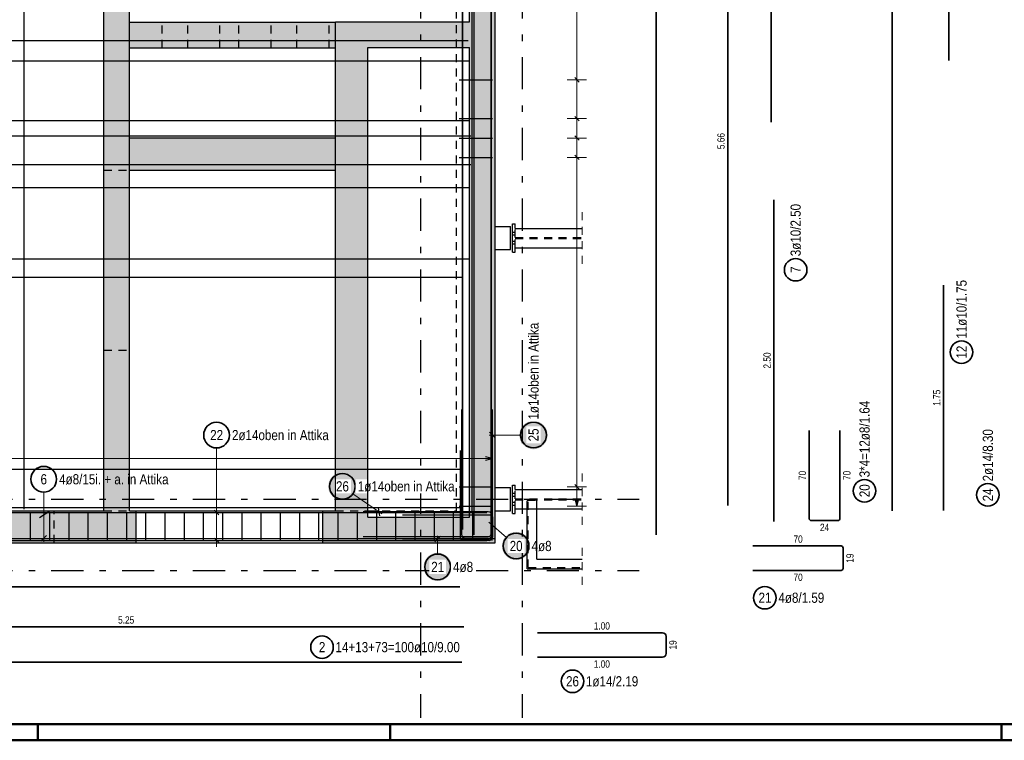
# Model space of a CAD drawing. Header units: millimetres. Extents: x 0 to 61.4, y -43.3 to 42.
# Tile 13 of 21: x 15.7 to 31, y 0 to 11.2. Entities that reach past the tile are written whole.
import ezdxf

# ---------------------------------------------------------------- set-up
doc = ezdxf.new("R2010")
doc.units = ezdxf.units.MM
doc.linetypes.add('DASHDOTX2', pattern=[2, 1, -0.5, 0, -0.5])
doc.linetypes.add('HIDDEN', pattern=[0.375, 0.25, -0.125])
for name, color, linetype, lineweight in [('Achsen', 7, 'Continuous', 20), ('Geschnittene Kanten', 7, 'Continuous', 20), ('Schraffuren', 7, 'Continuous', 20)]:
    doc.layers.add(name, color=color, linetype=linetype, lineweight=lineweight)
doc.styles.add('Arial Narrow', font='ARIALN.TTF')

msp = doc.modelspace()

# ---------------------------------------------------------------- hatches: boundary and pattern name
at = {"lineweight": 25, "true_color": 0xffffff}
for points in [[(23.895, 4.745), (23.895, 4.753), (23.895, 4.76), (23.894, 4.768), (23.893, 4.775), (23.892, 4.783), (23.891, 4.791), (23.889, 4.798), (23.887, 4.806), (23.885, 4.813), (23.882, 4.82), (23.879, 4.827), (23.876, 4.834), (23.873, 4.841), (23.87, 4.848), (23.866, 4.855), (23.862, 4.861), (23.858, 4.868), (23.853, 4.874), (23.849, 4.88), (23.844, 4.886), (23.839, 4.892), (23.834, 4.898), (23.828, 4.903), (23.823, 4.908), (23.817, 4.913), (23.811, 4.918), (23.805, 4.923), (23.798, 4.927), (23.792, 4.931), (23.785, 4.935), (23.779, 4.939), (23.772, 4.943), (23.765, 4.946), (23.758, 4.949), (23.751, 4.952), (23.743, 4.954), (23.736, 4.956), (23.729, 4.958), (23.721, 4.96), (23.714, 4.962), (23.706, 4.963), (23.698, 4.964), (23.691, 4.964), (23.683, 4.965), (23.675, 4.965), (23.668, 4.965), (23.66, 4.964), (23.652, 4.964), (23.645, 4.963), (23.637, 4.962), (23.63, 4.96), (23.622, 4.958), (23.615, 4.956), (23.607, 4.954), (23.6, 4.952), (23.593, 4.949), (23.586, 4.946), (23.579, 4.943), (23.572, 4.939), (23.565, 4.935), (23.559, 4.931), (23.552, 4.927), (23.546, 4.923), (23.54, 4.918), (23.534, 4.913), (23.528, 4.908), (23.523, 4.903), (23.517, 4.898), (23.512, 4.892), (23.507, 4.886), (23.502, 4.88), (23.497, 4.874), (23.493, 4.868), (23.489, 4.861), (23.485, 4.855), (23.481, 4.848), (23.478, 4.841), (23.474, 4.834), (23.471, 4.827), (23.469, 4.82), (23.466, 4.813), (23.464, 4.806), (23.462, 4.798), (23.46, 4.791), (23.459, 4.783), (23.458, 4.775), (23.457, 4.768), (23.456, 4.76), (23.456, 4.753), (23.455, 4.745), (23.456, 4.737), (23.456, 4.73), (23.457, 4.722), (23.458, 4.714), (23.459, 4.707), (23.46, 4.699), (23.462, 4.692), (23.464, 4.684), (23.466, 4.677), (23.469, 4.67), (23.471, 4.662), (23.474, 4.655), (23.478, 4.648), (23.481, 4.642), (23.485, 4.635), (23.489, 4.628), (23.493, 4.622), (23.497, 4.616), (23.502, 4.609), (23.507, 4.603), (23.512, 4.598), (23.517, 4.592), (23.523, 4.587), (23.528, 4.581), (23.534, 4.576), (23.54, 4.572), (23.546, 4.567), (23.552, 4.562), (23.559, 4.558), (23.565, 4.554), (23.572, 4.551), (23.579, 4.547), (23.586, 4.544), (23.593, 4.541), (23.6, 4.538), (23.607, 4.536), (23.615, 4.533), (23.622, 4.531), (23.63, 4.53), (23.637, 4.528), (23.645, 4.527), (23.652, 4.526), (23.66, 4.525), (23.668, 4.525), (23.675, 4.525), (23.683, 4.525), (23.691, 4.525), (23.698, 4.526), (23.706, 4.527), (23.714, 4.528), (23.721, 4.53), (23.729, 4.531), (23.736, 4.533), (23.743, 4.536), (23.751, 4.538), (23.758, 4.541), (23.765, 4.544), (23.772, 4.547), (23.779, 4.551), (23.785, 4.554), (23.792, 4.558), (23.798, 4.562), (23.805, 4.567), (23.811, 4.572), (23.817, 4.576), (23.823, 4.581), (23.828, 4.587), (23.834, 4.592), (23.839, 4.598), (23.844, 4.603), (23.849, 4.609), (23.853, 4.616), (23.858, 4.622), (23.862, 4.628), (23.866, 4.635), (23.87, 4.642), (23.873, 4.648), (23.876, 4.655), (23.879, 4.662), (23.882, 4.67), (23.885, 4.677), (23.887, 4.684), (23.889, 4.692), (23.891, 4.699), (23.892, 4.707), (23.893, 4.714), (23.894, 4.722), (23.895, 4.73)], [(20.925, 3.947), (20.925, 3.955), (20.925, 3.962), (20.924, 3.97), (20.923, 3.978), (20.922, 3.985), (20.921, 3.993), (20.919, 4), (20.917, 4.008), (20.915, 4.015), (20.912, 4.022), (20.909, 4.029), (20.906, 4.036), (20.903, 4.043), (20.9, 4.05), (20.896, 4.057), (20.892, 4.063), (20.888, 4.07), (20.883, 4.076), (20.879, 4.082), (20.874, 4.088), (20.869, 4.094), (20.864, 4.1), (20.858, 4.105), (20.853, 4.11), (20.847, 4.115), (20.841, 4.12), (20.835, 4.125), (20.828, 4.129), (20.822, 4.133), (20.815, 4.137), (20.809, 4.141), (20.802, 4.145), (20.795, 4.148), (20.788, 4.151), (20.781, 4.154), (20.773, 4.156), (20.766, 4.158), (20.759, 4.16), (20.751, 4.162), (20.744, 4.164), (20.736, 4.165), (20.728, 4.166), (20.721, 4.166), (20.713, 4.167), (20.705, 4.167), (20.698, 4.167), (20.69, 4.166), (20.682, 4.166), (20.675, 4.165), (20.667, 4.164), (20.66, 4.162), (20.652, 4.16), (20.645, 4.158), (20.637, 4.156), (20.63, 4.154), (20.623, 4.151), (20.616, 4.148), (20.609, 4.145), (20.602, 4.141), (20.595, 4.137), (20.589, 4.133), (20.582, 4.129), (20.576, 4.125), (20.57, 4.12), (20.564, 4.115), (20.558, 4.11), (20.553, 4.105), (20.547, 4.1), (20.542, 4.094), (20.537, 4.088), (20.532, 4.082), (20.527, 4.076), (20.523, 4.07), (20.519, 4.063), (20.515, 4.057), (20.511, 4.05), (20.508, 4.043), (20.504, 4.036), (20.501, 4.029), (20.499, 4.022), (20.496, 4.015), (20.494, 4.008), (20.492, 4), (20.49, 3.993), (20.489, 3.985), (20.488, 3.978), (20.487, 3.97), (20.486, 3.962), (20.486, 3.955), (20.485, 3.947), (20.486, 3.939), (20.486, 3.932), (20.487, 3.924), (20.488, 3.916), (20.489, 3.909), (20.49, 3.901), (20.492, 3.894), (20.494, 3.886), (20.496, 3.879), (20.499, 3.872), (20.501, 3.864), (20.504, 3.857), (20.508, 3.85), (20.511, 3.844), (20.515, 3.837), (20.519, 3.83), (20.523, 3.824), (20.527, 3.818), (20.532, 3.811), (20.537, 3.805), (20.542, 3.8), (20.547, 3.794), (20.553, 3.789), (20.558, 3.783), (20.564, 3.778), (20.57, 3.774), (20.576, 3.769), (20.582, 3.765), (20.589, 3.76), (20.595, 3.756), (20.602, 3.753), (20.609, 3.749), (20.616, 3.746), (20.623, 3.743), (20.63, 3.74), (20.637, 3.738), (20.645, 3.735), (20.652, 3.733), (20.66, 3.732), (20.667, 3.73), (20.675, 3.729), (20.682, 3.728), (20.69, 3.727), (20.698, 3.727), (20.705, 3.727), (20.713, 3.727), (20.721, 3.727), (20.728, 3.728), (20.736, 3.729), (20.744, 3.73), (20.751, 3.732), (20.759, 3.733), (20.766, 3.735), (20.773, 3.738), (20.781, 3.74), (20.788, 3.743), (20.795, 3.746), (20.802, 3.749), (20.809, 3.753), (20.815, 3.756), (20.822, 3.76), (20.828, 3.765), (20.835, 3.769), (20.841, 3.774), (20.847, 3.778), (20.853, 3.783), (20.858, 3.789), (20.864, 3.794), (20.869, 3.8), (20.874, 3.805), (20.879, 3.811), (20.883, 3.818), (20.888, 3.824), (20.892, 3.83), (20.896, 3.837), (20.9, 3.844), (20.903, 3.85), (20.906, 3.857), (20.909, 3.864), (20.912, 3.872), (20.915, 3.879), (20.917, 3.886), (20.919, 3.894), (20.921, 3.901), (20.922, 3.909), (20.923, 3.916), (20.924, 3.924), (20.925, 3.932)], [(23.625, 3.021), (23.624, 3.028), (23.624, 3.036), (23.623, 3.044), (23.622, 3.051), (23.621, 3.059), (23.62, 3.066), (23.618, 3.074), (23.616, 3.081), (23.614, 3.089), (23.611, 3.096), (23.609, 3.103), (23.606, 3.11), (23.602, 3.117), (23.599, 3.124), (23.595, 3.131), (23.591, 3.137), (23.587, 3.144), (23.583, 3.15), (23.578, 3.156), (23.573, 3.162), (23.568, 3.168), (23.563, 3.173), (23.557, 3.179), (23.552, 3.184), (23.546, 3.189), (23.54, 3.194), (23.534, 3.199), (23.528, 3.203), (23.521, 3.207), (23.515, 3.211), (23.508, 3.215), (23.501, 3.218), (23.494, 3.222), (23.487, 3.225), (23.48, 3.227), (23.473, 3.23), (23.465, 3.232), (23.458, 3.234), (23.45, 3.236), (23.443, 3.237), (23.435, 3.238), (23.428, 3.239), (23.42, 3.24), (23.412, 3.24), (23.405, 3.241), (23.397, 3.24), (23.389, 3.24), (23.382, 3.239), (23.374, 3.238), (23.366, 3.237), (23.359, 3.236), (23.351, 3.234), (23.344, 3.232), (23.337, 3.23), (23.329, 3.227), (23.322, 3.225), (23.315, 3.222), (23.308, 3.218), (23.301, 3.215), (23.295, 3.211), (23.288, 3.207), (23.282, 3.203), (23.275, 3.199), (23.269, 3.194), (23.263, 3.189), (23.257, 3.184), (23.252, 3.179), (23.246, 3.173), (23.241, 3.168), (23.236, 3.162), (23.231, 3.156), (23.227, 3.15), (23.222, 3.144), (23.218, 3.137), (23.214, 3.131), (23.21, 3.124), (23.207, 3.117), (23.204, 3.11), (23.201, 3.103), (23.198, 3.096), (23.195, 3.089), (23.193, 3.081), (23.191, 3.074), (23.189, 3.066), (23.188, 3.059), (23.187, 3.051), (23.186, 3.044), (23.185, 3.036), (23.185, 3.028), (23.185, 3.021), (23.185, 3.013), (23.185, 3.005), (23.186, 2.998), (23.187, 2.99), (23.188, 2.982), (23.189, 2.975), (23.191, 2.967), (23.193, 2.96), (23.195, 2.953), (23.198, 2.945), (23.201, 2.938), (23.204, 2.931), (23.207, 2.924), (23.21, 2.917), (23.214, 2.911), (23.218, 2.904), (23.222, 2.898), (23.227, 2.891), (23.231, 2.885), (23.236, 2.879), (23.241, 2.873), (23.246, 2.868), (23.252, 2.862), (23.257, 2.857), (23.263, 2.852), (23.269, 2.847), (23.275, 2.843), (23.282, 2.838), (23.288, 2.834), (23.295, 2.83), (23.301, 2.826), (23.308, 2.823), (23.315, 2.82), (23.322, 2.817), (23.329, 2.814), (23.337, 2.811), (23.344, 2.809), (23.351, 2.807), (23.359, 2.805), (23.366, 2.804), (23.374, 2.803), (23.382, 2.802), (23.389, 2.801), (23.397, 2.801), (23.405, 2.801), (23.412, 2.801), (23.42, 2.801), (23.428, 2.802), (23.435, 2.803), (23.443, 2.804), (23.45, 2.805), (23.458, 2.807), (23.465, 2.809), (23.473, 2.811), (23.48, 2.814), (23.487, 2.817), (23.494, 2.82), (23.501, 2.823), (23.508, 2.826), (23.515, 2.83), (23.521, 2.834), (23.528, 2.838), (23.534, 2.843), (23.54, 2.847), (23.546, 2.852), (23.552, 2.857), (23.557, 2.862), (23.563, 2.868), (23.568, 2.873), (23.573, 2.879), (23.578, 2.885), (23.583, 2.891), (23.587, 2.898), (23.591, 2.904), (23.595, 2.911), (23.599, 2.917), (23.602, 2.924), (23.606, 2.931), (23.609, 2.938), (23.611, 2.945), (23.614, 2.953), (23.616, 2.96), (23.618, 2.967), (23.62, 2.975), (23.621, 2.982), (23.622, 2.99), (23.623, 2.998), (23.624, 3.005)], [(22.406, 2.695), (22.406, 2.703), (22.405, 2.711), (22.405, 2.718), (22.404, 2.726), (22.402, 2.733), (22.401, 2.741), (22.399, 2.748), (22.397, 2.756), (22.395, 2.763), (22.392, 2.77), (22.39, 2.778), (22.387, 2.785), (22.383, 2.792), (22.38, 2.799), (22.376, 2.805), (22.372, 2.812), (22.368, 2.818), (22.364, 2.825), (22.359, 2.831), (22.354, 2.837), (22.349, 2.842), (22.344, 2.848), (22.339, 2.853), (22.333, 2.859), (22.327, 2.864), (22.321, 2.869), (22.315, 2.873), (22.309, 2.878), (22.302, 2.882), (22.296, 2.886), (22.289, 2.889), (22.282, 2.893), (22.275, 2.896), (22.268, 2.899), (22.261, 2.902), (22.254, 2.904), (22.246, 2.907), (22.239, 2.909), (22.231, 2.91), (22.224, 2.912), (22.216, 2.913), (22.209, 2.914), (22.201, 2.915), (22.193, 2.915), (22.186, 2.915), (22.178, 2.915), (22.17, 2.915), (22.163, 2.914), (22.155, 2.913), (22.148, 2.912), (22.14, 2.91), (22.132, 2.909), (22.125, 2.907), (22.118, 2.904), (22.11, 2.902), (22.103, 2.899), (22.096, 2.896), (22.089, 2.893), (22.082, 2.889), (22.076, 2.886), (22.069, 2.882), (22.063, 2.878), (22.056, 2.873), (22.05, 2.869), (22.044, 2.864), (22.039, 2.859), (22.033, 2.853), (22.027, 2.848), (22.022, 2.842), (22.017, 2.837), (22.012, 2.831), (22.008, 2.825), (22.003, 2.818), (21.999, 2.812), (21.995, 2.805), (21.991, 2.799), (21.988, 2.792), (21.985, 2.785), (21.982, 2.778), (21.979, 2.77), (21.976, 2.763), (21.974, 2.756), (21.972, 2.748), (21.971, 2.741), (21.969, 2.733), (21.968, 2.726), (21.967, 2.718), (21.966, 2.711), (21.966, 2.703), (21.966, 2.695), (21.966, 2.688), (21.966, 2.68), (21.967, 2.672), (21.968, 2.665), (21.969, 2.657), (21.971, 2.649), (21.972, 2.642), (21.974, 2.635), (21.976, 2.627), (21.979, 2.62), (21.982, 2.613), (21.985, 2.606), (21.988, 2.599), (21.991, 2.592), (21.995, 2.585), (21.999, 2.579), (22.003, 2.572), (22.008, 2.566), (22.012, 2.56), (22.017, 2.554), (22.022, 2.548), (22.027, 2.542), (22.033, 2.537), (22.039, 2.532), (22.044, 2.527), (22.05, 2.522), (22.056, 2.517), (22.063, 2.513), (22.069, 2.509), (22.076, 2.505), (22.082, 2.501), (22.089, 2.497), (22.096, 2.494), (22.103, 2.491), (22.11, 2.489), (22.118, 2.486), (22.125, 2.484), (22.132, 2.482), (22.14, 2.48), (22.148, 2.479), (22.155, 2.477), (22.163, 2.476), (22.17, 2.476), (22.178, 2.475), (22.186, 2.475), (22.193, 2.475), (22.201, 2.476), (22.209, 2.476), (22.216, 2.477), (22.224, 2.479), (22.231, 2.48), (22.239, 2.482), (22.246, 2.484), (22.254, 2.486), (22.261, 2.489), (22.268, 2.491), (22.275, 2.494), (22.282, 2.497), (22.289, 2.501), (22.296, 2.505), (22.302, 2.509), (22.309, 2.513), (22.315, 2.517), (22.321, 2.522), (22.327, 2.527), (22.333, 2.532), (22.339, 2.537), (22.344, 2.542), (22.349, 2.548), (22.354, 2.554), (22.359, 2.56), (22.364, 2.566), (22.368, 2.572), (22.372, 2.579), (22.376, 2.585), (22.38, 2.592), (22.383, 2.599), (22.387, 2.606), (22.39, 2.613), (22.392, 2.62), (22.395, 2.627), (22.397, 2.635), (22.399, 2.642), (22.401, 2.649), (22.402, 2.657), (22.404, 2.665), (22.405, 2.672), (22.405, 2.68)]]:
    msp.add_hatch(color=7, dxfattribs=at).paths.add_polyline_path(points)
at = {"layer": 'Schraffuren', "lineweight": 13, "true_color": 0xd7ffd7}
for points in [[(17.399, 14.567), (17.399, 3.567), (16.999, 3.567), (16.999, 14.567)], [(23.08, 14.567), (23.08, 3.467), (22.68, 3.467), (22.68, 14.567)], [(21.099, 11.167), (21.099, 3.567), (20.599, 3.567), (20.599, 11.167)], [(22.68, 10.767), (21.099, 10.767), (21.099, 11.167), (22.68, 11.167)], [(20.598, 9.362), (20.598, 8.862), (17.399, 8.862), (17.399, 9.362)], [(17.501, 3.567), (17.501, 3.067), (4.139, 3.067), (4.139, 3.567)], [(21.099, 3.067), (20.401, 3.067), (20.401, 3.567), (21.099, 3.567)], [(23.08, 3.067), (21.099, 3.067), (21.099, 3.467), (23.08, 3.467)]]:
    msp.add_hatch(color=254, dxfattribs=at).paths.add_polyline_path(points)
at = {"layer": 'Schraffuren', "lineweight": 13, "true_color": 0xf08e8e}
msp.add_hatch(color=11, dxfattribs=at).paths.add_polyline_path([(20.598, 11.162), (20.598, 10.762), (17.399, 10.762), (17.399, 11.162)])

# ---------------------------------------------------------------- linework, layer by layer
at = {"color": 5, "linetype": 'Continuous', "lineweight": 18, "ltscale": 0.5}
for p, q in [((24.35, 36.777), (24.35, 3.637)), ((24.5, 10.265), (24.2, 10.265)), ((24.5, 9.663), (24.2, 9.663)), ((24.5, 9.361), (24.2, 9.361)), ((24.5, 9.06), (24.2, 9.06)), ((23.475, 4.745), (22.986, 4.745)), ((18.75, 4.544), (18.75, 3.64)), ((23.032, 4.23), (23.032, 4.53)), ((4.207, 4.38), (23.032, 4.38)), ((24.5, 3.939), (24.2, 3.939)), ((18.6, 3.54), (18.9, 3.54)), ((18.75, 3.008), (18.75, 3.64)), ((24.2, 3.637), (24.5, 3.637)), ((18.6, 3.108), (18.9, 3.108)), ((22.186, 2.895), (22.186, 3.177))]:
    msp.add_line(p, q, dxfattribs=at)
at = {"color": 3, "linetype": 'Continuous', "lineweight": 25, "ltscale": 0.5}
for p, q in [((22.576, 3.279), (22.576, 19.879)), ((22.755, 3.195), (22.755, 19.795)), ((23.015, 3.195), (23.015, 19.795)), ((23.025, 3.279), (23.025, 19.879)), ((22.722, 3.528), (22.722, 19.528)), ((22.664, 10.557), (8.184, 10.557)), ((22.52, 10.265), (23.04, 10.265)), ((24.385, 10.23), (24.315, 10.301)), ((22.52, 9.663), (23.04, 9.663)), ((24.385, 9.627), (24.315, 9.698)), ((22.664, 9.627), (8.184, 9.627)), ((22.699, 9.392), (12.199, 9.392)), ((22.52, 9.361), (23.04, 9.361)), ((24.385, 9.326), (24.315, 9.397)), ((22.52, 9.06), (23.04, 9.06)), ((24.385, 9.025), (24.315, 9.096)), ((22.699, 8.942), (12.199, 8.942)), ((22.664, 8.587), (8.184, 8.587)), ((22.664, 7.477), (8.184, 7.477)), ((4.559, 7.197), (22.559, 7.197)), ((22.556, 5.144), (22.556, 3.2)), ((23.036, 3.2), (23.036, 5.144)), ((22.992, 4.789), (23.081, 4.701)), ((22.54, 3.139), (22.54, 4.507)), ((23.02, 4.507), (23.02, 3.139)), ((23.032, 4.38), (22.932, 4.407)), ((22.932, 4.353), (23.032, 4.38)), ((4.559, 4.214), (22.559, 4.214)), ((22.52, 3.939), (23.04, 3.939)), ((24.385, 3.903), (24.315, 3.974)), ((24.323, 3.737), (24.35, 3.637)), ((24.35, 3.637), (24.377, 3.737)), ((4.349, 3.54), (22.949, 3.54)), ((4.559, 3.617), (22.559, 3.617)), ((15.86, 3.107), (15.86, 3.527)), ((16.159, 3.107), (16.159, 3.527)), ((16.458, 3.107), (16.458, 3.527)), ((16.757, 3.107), (16.757, 3.527)), ((17.055, 3.107), (17.055, 3.527)), ((17.354, 3.107), (17.354, 3.527)), ((17.653, 3.107), (17.653, 3.527)), ((17.952, 3.107), (17.952, 3.527)), ((18.251, 3.107), (18.251, 3.527)), ((18.549, 3.107), (18.549, 3.527)), ((18.715, 3.575), (18.785, 3.505)), ((18.848, 3.107), (18.848, 3.527)), ((19.147, 3.107), (19.147, 3.527)), ((19.446, 3.107), (19.446, 3.527)), ((19.745, 3.107), (19.745, 3.527)), ((20.044, 3.107), (20.044, 3.527)), ((20.342, 3.107), (20.342, 3.527)), ((20.641, 3.107), (20.641, 3.527)), ((20.94, 3.107), (20.94, 3.527)), ((22.973, 3.55), (21.029, 3.55)), ((21.239, 3.107), (21.239, 3.527)), ((21.29, 3.488), (21.268, 3.611)), ((21.538, 3.107), (21.538, 3.527)), ((21.836, 3.107), (21.836, 3.527)), ((22.135, 3.107), (22.135, 3.527)), ((22.434, 3.107), (22.434, 3.527)), ((22.52, 3.637), (23.04, 3.637)), ((22.733, 3.107), (22.733, 3.527)), ((23.032, 3.107), (23.032, 3.527)), ((21.64, 3.507), (23.008, 3.507)), ((23.015, 3.42), (23.024, 3.295)), ((23.029, 3.226), (23.029, 3.494)), ((23.04, 3.475), (23.04, 3.159)), ((4.349, 3.108), (22.949, 3.108)), ((18.715, 3.144), (18.785, 3.073)), ((21.029, 3.17), (22.973, 3.17)), ((23.008, 3.127), (21.64, 3.127)), ((22.23, 3.171), (22.142, 3.083)), ((22.988, 3.107), (22.572, 3.107)), ((22.612, 3.144), (22.98, 3.144))]:
    msp.add_line(p, q, dxfattribs=at)
at = {"color": 2, "linetype": 'Continuous', "lineweight": 35, "ltscale": 0.5}
for p, q in [((25.584, 3.193), (25.584, 19.793)), ((29.251, 3.567), (29.251, 19.567)), ((27.367, 15.007), (27.367, 9.607)), ((26.694, 3.651), (26.694, 14.971)), ((30.127, 10.567), (30.127, 14.807)), ((27.412, 3.402), (27.412, 8.402)), ((27.958, 3.448), (27.958, 4.816)), ((28.438, 4.816), (28.438, 3.448)), ((28.406, 3.416), (27.99, 3.416)), ((27.086, 3.021), (28.454, 3.021)), ((28.486, 2.989), (28.486, 2.673)), ((28.454, 2.641), (27.086, 2.641)), ((8.048, 2.384), (22.528, 2.384)), ((12.093, 1.764), (22.593, 1.764)), ((25.68, 1.672), (23.736, 1.672)), ((25.736, 1.348), (25.736, 1.616)), ((23.736, 1.292), (25.68, 1.292)), ((4.561, 1.217), (22.561, 1.217))]:
    msp.add_line(p, q, dxfattribs=at)
at = {"color": 3, "linetype": 'HIDDEN', "lineweight": 25, "ltscale": 0.5}
for p, q in [((17.906, 10.762), (17.906, 11.162)), ((18.306, 10.762), (18.306, 11.162)), ((18.799, 10.762), (18.799, 11.162)), ((19.098, 10.762), (19.098, 11.162)), ((19.599, 10.762), (19.599, 11.162)), ((19.999, 10.762), (19.999, 11.162)), ((20.498, 10.762), (20.498, 11.162)), ((16.999, 8.862), (17.399, 8.862)), ((23.389, 7.814), (23.389, 7.957)), ((23.349, 7.9), (23.389, 7.9)), ((23.349, 7.9), (23.389, 7.9)), ((23.349, 7.854), (23.389, 7.854)), ((23.349, 7.854), (23.389, 7.854)), ((23.389, 7.814), (24.429, 7.814)), ((23.349, 7.76), (23.389, 7.76)), ((23.349, 7.76), (23.389, 7.76)), ((23.349, 7.714), (23.389, 7.714)), ((23.349, 7.714), (23.389, 7.714)), ((23.389, 7.657), (23.389, 7.8)), ((23.389, 7.8), (24.429, 7.8)), ((16.999, 6.062), (17.399, 6.062)), ((23.349, 3.84), (23.389, 3.84)), ((23.349, 3.84), (23.389, 3.84)), ((23.389, 3.754), (23.389, 3.897)), ((23.349, 3.794), (23.389, 3.794)), ((23.349, 3.794), (23.389, 3.794)), ((23.349, 3.7), (23.389, 3.7)), ((23.349, 3.7), (23.389, 3.7)), ((23.389, 3.754), (24.429, 3.754)), ((23.389, 3.597), (23.389, 3.74)), ((23.389, 3.74), (24.429, 3.74)), ((23.577, 3.597), (23.577, 3.73)), ((23.577, 3.73), (23.727, 3.73)), ((23.727, 3.597), (23.727, 3.73)), ((16.226, 3.067), (16.226, 3.567)), ((16.999, 3.567), (17.399, 3.567)), ((20.599, 3.567), (21.099, 3.567)), ((21.099, 3.567), (22.48, 3.567)), ((23.349, 3.654), (23.389, 3.654)), ((23.349, 3.654), (23.389, 3.654)), ((23.594, 2.684), (24.429, 2.684))]:
    msp.add_line(p, q, dxfattribs=at)
at = {"color": 5, "linetype": 'HIDDEN', "lineweight": 18, "ltscale": 0.5}
for p, q in [((24.429, 7.407), (24.429, 8.207)), ((24.429, 3.347), (24.429, 4.147)), ((24.429, 2.417), (24.429, 3.067))]:
    msp.add_line(p, q, dxfattribs=at)
at = {"color": 3, "linetype": 'Continuous', "lineweight": 25}
for p, q in [((23.08, 7.987), (23.32, 7.987)), ((23.32, 7.627), (23.32, 7.987)), ((23.349, 7.587), (23.349, 8.027)), ((23.349, 8.027), (23.389, 8.027)), ((23.389, 7.957), (23.389, 8.027)), ((23.389, 7.957), (24.429, 7.957)), ((23.389, 7.587), (23.389, 7.657)), ((23.389, 7.657), (24.429, 7.657)), ((23.08, 7.627), (23.32, 7.627)), ((23.349, 7.587), (23.389, 7.587)), ((23.08, 3.927), (23.32, 3.927)), ((23.32, 3.567), (23.32, 3.927)), ((23.349, 3.527), (23.349, 3.967)), ((23.349, 3.967), (23.389, 3.967)), ((23.389, 3.897), (23.389, 3.967)), ((23.389, 3.897), (24.429, 3.897)), ((16.001, 3.463), (16.161, 3.566)), ((17.501, 3.567), (20.401, 3.567)), ((23.08, 3.567), (23.32, 3.567)), ((23.349, 3.527), (23.389, 3.527)), ((23.389, 3.527), (23.389, 3.597)), ((23.389, 3.597), (24.429, 3.597)), ((17.501, 3.067), (20.401, 3.067)), ((23.727, 2.817), (24.429, 2.817)), ((23.577, 2.667), (24.429, 2.667))]:
    msp.add_line(p, q, dxfattribs=at)
at = {"color": 4, "linetype": 'Continuous', "lineweight": 50}
for p, q in [((1, 0.25), (59.2, 0.25)), ((0, 0), (59.45, 0))]:
    msp.add_line(p, q, dxfattribs=at)
at = {"color": 4, "linetype": 'Continuous', "lineweight": 50, "ltscale": 0.5}
for p, q in [((15.975, 0), (15.975, 0.25)), ((21.45, 0), (21.45, 0.25)), ((30.95, 0), (30.95, 0.25))]:
    msp.add_line(p, q, dxfattribs=at)
at = {"color": 2, "linetype": 'Continuous', "lineweight": 35, "ltscale": 0.5}
for centre, radius in [((27.749, 7.314), 0.175), ((18.75, 4.744), 0.2), ((23.675, 4.745), 0.2), ((20.705, 3.947), 0.2), ((28.82, 3.878), 0.175), ((30.736, 3.814), 0.175), ((23.405, 3.021), 0.2), ((22.186, 2.695), 0.2), ((27.271, 2.216), 0.175), ((20.389, 1.448), 0.175), ((24.28, 0.917), 0.175)]:
    msp.add_circle(centre, radius, dxfattribs=at)
at = {"color": 3, "linetype": 'Continuous', "lineweight": 25, "ltscale": 0.5}
for centre, radius, start, end in [((22.973, 3.494), 0.056, 0, 90), ((23.008, 3.475), 0.032, 0, 90), ((22.973, 3.226), 0.056, 270, 0), ((22.572, 3.139), 0.032, 180, 270), ((22.612, 3.2), 0.056, 180, 270), ((22.98, 3.2), 0.056, 270, 0), ((22.988, 3.139), 0.032, 270, 0), ((23.008, 3.159), 0.032, 270, 0)]:
    msp.add_arc(centre, radius, start, end, dxfattribs=at)
at = {"color": 2, "linetype": 'Continuous', "lineweight": 35, "ltscale": 0.5}
for centre, radius, start, end in [((27.99, 3.448), 0.032, 180, 270), ((28.406, 3.448), 0.032, 270, 0), ((28.454, 2.989), 0.032, 0, 90), ((28.454, 2.673), 0.032, 270, 0), ((25.68, 1.616), 0.056, 0, 90), ((25.68, 1.348), 0.056, 270, 0)]:
    msp.add_arc(centre, radius, start, end, dxfattribs=at)
at = {"layer": 'Achsen', "color": 3, "linetype": 'DASHDOTX2', "lineweight": 25, "ltscale": 0.5}
for p, q in [((21.919, 39.219), (21.919, 0.35)), ((23.499, 39.219), (23.499, 0.35)), ((2.982, 3.747), (25.318, 3.747)), ((2.982, 2.637), (25.318, 2.637))]:
    msp.add_line(p, q, dxfattribs=at)
at = {"layer": 'Achsen', "color": 3, "linetype": 'Continuous', "lineweight": 25, "ltscale": 0.5}
for p, q in [((15.761, 3.592), (15.761, 14.907)), ((22.57, 3.592), (22.57, 14.907)), ((4.66, 10.877), (22.66, 10.877))]:
    msp.add_line(p, q, dxfattribs=at)
at = {"layer": 'Achsen', "color": 2, "linetype": 'Continuous', "lineweight": 35, "ltscale": 0.5}
msp.add_line((30.047, 7.072), (30.047, 3.572), dxfattribs=at)
msp.add_circle((30.326, 6.032), 0.175, dxfattribs=at)
at = {"layer": 'Geschnittene Kanten', "color": 3, "linetype": 'Continuous', "lineweight": 25}
for p, q in [((16.999, 3.567), (16.999, 14.567)), ((17.399, 3.567), (17.399, 14.567)), ((22.68, 11.167), (22.68, 14.567)), ((23.08, 3.467), (23.08, 14.567)), ((17.399, 10.762), (17.399, 11.162)), ((17.399, 11.162), (20.598, 11.162)), ((20.598, 10.762), (20.598, 11.162)), ((20.599, 11.167), (21.099, 11.167)), ((21.099, 11.167), (22.68, 11.167)), ((17.399, 10.762), (20.598, 10.762)), ((21.099, 10.767), (22.68, 10.767)), ((17.399, 8.862), (17.399, 9.362)), ((17.399, 9.362), (20.598, 9.362)), ((20.598, 8.862), (20.598, 9.362)), ((17.399, 8.862), (20.598, 8.862)), ((4.139, 3.567), (16.999, 3.567)), ((17.399, 3.567), (17.501, 3.567)), ((17.501, 3.067), (17.501, 3.567)), ((20.401, 3.067), (20.401, 3.567)), ((20.401, 3.567), (20.599, 3.567)), ((21.099, 3.467), (21.099, 3.567)), ((21.099, 3.467), (22.68, 3.467)), ((23.08, 3.067), (23.08, 3.467)), ((4.139, 3.067), (17.501, 3.067)), ((20.401, 3.067), (21.099, 3.067)), ((21.099, 3.067), (23.08, 3.067))]:
    msp.add_line(p, q, dxfattribs=at)
at = {"layer": 'Schraffuren', "color": 5, "linetype": 'Continuous', "lineweight": 18, "ltscale": 0.5}
msp.add_line((16.064, 3.858), (16.064, 3.087), dxfattribs=at)
at = {"layer": 'Schraffuren', "color": 3, "linetype": 'Continuous', "lineweight": 25, "ltscale": 0.5}
for p, q in [((4.48, 3.137), (23.08, 3.137)), ((16.02, 3.093), (16.109, 3.181))]:
    msp.add_line(p, q, dxfattribs=at)
at = {"layer": 'Schraffuren', "color": 2, "linetype": 'Continuous', "lineweight": 35, "ltscale": 0.5}
msp.add_circle((16.064, 4.058), 0.2, dxfattribs=at)

# ---------------------------------------------------------------- texts
at = {"color": 3, "lineweight": 25, "char_height": 0.1125, "attachment_point": 1, "rotation": 90, "line_spacing_factor": 0.9, "style": 'Arial Narrow'}
for s, insert in [('5.66', (26.532, 9.188)), ('2.50', (27.249, 5.778)), ('70', (27.796, 4.045)), ('70', (28.488, 4.045)), ('19', (28.536, 2.76)), ('19', (25.786, 1.411))]:
    msp.add_mtext(s, dxfattribs=dict(at, insert=insert))
at = {"color": 2, "lineweight": 35, "attachment_point": 1, "rotation": 90, "line_spacing_factor": 0.9, "style": 'Arial Narrow'}
for s, insert, char_height in [('3ø10/2.50', (27.67, 7.524), 0.1575), ('7', (27.67, 7.265), 0.158), ('3*4=12ø8/1.64', (28.741, 4.088), 0.1575), ('2ø14/8.30', (30.657, 4.024), 0.1575), ('20', (28.741, 3.779), 0.1575), ('24', (30.657, 3.714), 0.1575)]:
    msp.add_mtext(s, dxfattribs=dict(at, insert=insert, char_height=char_height))
at = {"color": 2, "lineweight": 35, "attachment_point": 1, "line_spacing_factor": 0.9, "style": 'Arial Narrow'}
for s, insert, char_height in [('22', (18.651, 4.823), 0.1575), ('2ø14oben in Attika', (18.99, 4.823), 0.1575), ('21', (27.172, 2.295), 0.1575), ('4ø8/1.59', (27.481, 2.295), 0.1575), ('2', (20.34, 1.527), 0.158), ('14+13+73=100ø10/9.00', (20.599, 1.527), 0.1575), ('26', (24.181, 0.996), 0.1575), ('1ø14/2.19', (24.49, 0.996), 0.1575)]:
    msp.add_mtext(s, dxfattribs=dict(at, insert=insert, char_height=char_height))
at = {"color": 3, "lineweight": 25, "char_height": 0.1125, "attachment_point": 1, "line_spacing_factor": 0.9, "style": 'Arial Narrow'}
for s, insert in [('24', (28.127, 3.366)), ('70', (27.715, 3.184)), ('70', (27.715, 2.591)), ('5.25', (17.22, 1.927)), ('1.00', (24.612, 1.834)), ('1.00', (24.612, 1.242))]:
    msp.add_mtext(s, dxfattribs=dict(at, insert=insert))
at = {"layer": 'Achsen', "color": 2, "lineweight": 35, "char_height": 0.1575, "attachment_point": 1, "rotation": 90, "line_spacing_factor": 0.9, "style": 'Arial Narrow'}
for s, insert in [('11ø10/1.75', (30.248, 6.242)), ('12', (30.248, 5.933))]:
    msp.add_mtext(s, dxfattribs=dict(at, insert=insert))
at = {"layer": 'Achsen', "color": 3, "lineweight": 25, "insert": (29.885, 5.198), "char_height": 0.1125, "attachment_point": 1, "rotation": 90, "line_spacing_factor": 0.9, "style": 'Arial Narrow'}
msp.add_mtext('1.75', dxfattribs=at)
at = {"layer": 'Schraffuren', "color": 2, "lineweight": 35, "attachment_point": 1, "line_spacing_factor": 0.9, "style": 'Arial Narrow'}
for s, insert, char_height in [('6', (16.015, 4.136), 0.158), ('4ø8/15i. + a. in Attika', (16.304, 4.136), 0.1575)]:
    msp.add_mtext(s, dxfattribs=dict(at, insert=insert, char_height=char_height))

# ---------------------------------------------------------------- next in the draw order: texts
at = {"color": 2, "lineweight": 35, "char_height": 0.1575, "attachment_point": 1, "rotation": 90, "line_spacing_factor": 0.9, "style": 'Arial Narrow', "bg_fill": 3, "box_fill_scale": 1.2, "bg_fill_color": 256, "bg_fill_true_color": 13158600, "bg_fill_transparency": 0}
for s, insert in [('1ø14oben in Attika', (23.597, 4.985)), ('25', (23.597, 4.646))]:
    msp.add_mtext(s, dxfattribs=dict(at, insert=insert))
at = {"color": 2, "lineweight": 35, "char_height": 0.1575, "attachment_point": 1, "line_spacing_factor": 0.9, "style": 'Arial Narrow', "bg_fill": 3, "box_fill_scale": 1.2, "bg_fill_color": 256, "bg_fill_true_color": 13158600, "bg_fill_transparency": 0}
for s, insert in [('26', (20.606, 4.026)), ('20', (23.305, 3.099)), ('4ø8', (23.645, 3.099)), ('21', (22.086, 2.774)), ('4ø8', (22.426, 2.774))]:
    msp.add_mtext(s, dxfattribs=dict(at, insert=insert))

# ---------------------------------------------------------------- next in the draw order: linework, layer by layer
at = {"color": 5, "linetype": 'Continuous', "lineweight": 18, "ltscale": 0.5}
for p, q in [((20.87, 3.833), (21.32, 3.521)), ((23.254, 3.152), (22.982, 3.39))]:
    msp.add_line(p, q, dxfattribs=at)
at = {"color": 3, "linetype": 'HIDDEN', "lineweight": 25, "ltscale": 0.5}
msp.add_line((23.594, 2.684), (23.594, 3.73), dxfattribs=at)
at = {"color": 3, "linetype": 'Continuous', "lineweight": 25}
for p, q in [((23.577, 2.667), (23.577, 3.597)), ((23.727, 2.817), (23.727, 3.597))]:
    msp.add_line(p, q, dxfattribs=at)
at = {"layer": 'Geschnittene Kanten', "color": 3, "linetype": 'Continuous', "lineweight": 25}
msp.add_line((20.599, 3.567), (20.599, 11.167), dxfattribs=at)

# ---------------------------------------------------------------- next in the draw order: texts
at = {"color": 2, "lineweight": 35, "insert": (20.945, 4.026), "char_height": 0.1575, "attachment_point": 1, "line_spacing_factor": 0.9, "style": 'Arial Narrow', "bg_fill": 3, "box_fill_scale": 1.2, "bg_fill_color": 256, "bg_fill_true_color": 13158600, "bg_fill_transparency": 0}
msp.add_mtext('1ø14oben in Attika', dxfattribs=at)

# ---------------------------------------------------------------- next in the draw order: linework, layer by layer
at = {"color": 3, "linetype": 'HIDDEN', "lineweight": 25, "ltscale": 0.5}
msp.add_line((22.48, 3.567), (22.48, 14.967), dxfattribs=at)
at = {"layer": 'Geschnittene Kanten', "color": 3, "linetype": 'Continuous', "lineweight": 25}
for p, q in [((21.099, 3.567), (21.099, 10.767)), ((22.68, 3.467), (22.68, 10.767))]:
    msp.add_line(p, q, dxfattribs=at)

doc.saveas('drawing.dxf')
